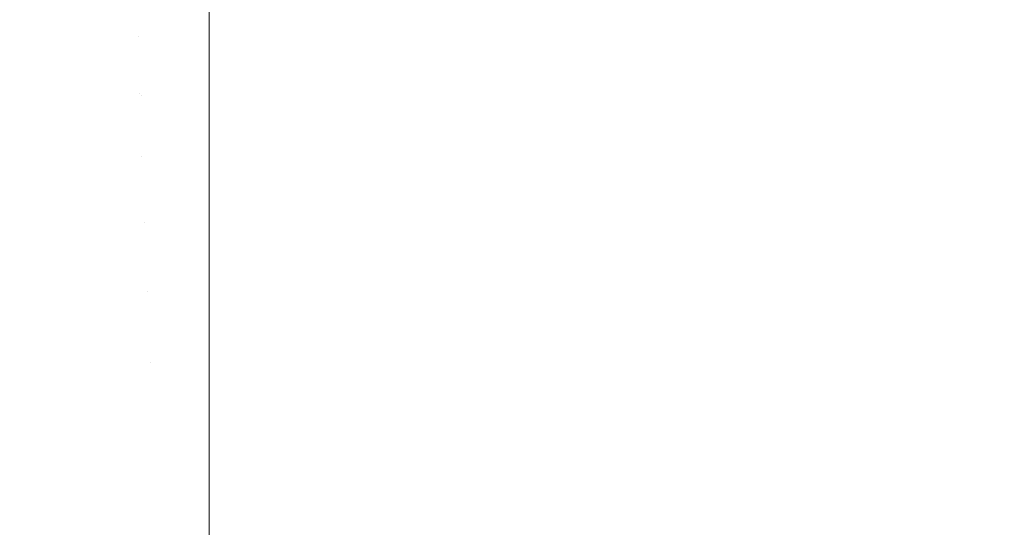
# Model space of a CAD drawing. Header units: centimetres. Extents: x -26 to 27.3, y -25.9 to -24.1.
# Tile 43 of 224: x -25.9262 to -25.8809, y -24.1062 to -24.0828. Entities that reach past the tile are written whole.
import ezdxf

# ---------------------------------------------------------------- set-up
doc = ezdxf.new("R2010")
doc.units = ezdxf.units.CM
doc.header["$LTSCALE"] = 2.54
doc.layers.add('Lucido design-1', color=7, linetype='Continuous')

# ---------------------------------------------------------------- blocks, each defined once
blk = doc.blocks.new('Gruppo-7-1')
at = {"color": 7, "linetype": 'Continuous', "lineweight": 9}
for points, invisible_edges in [([(-25.92747, -24.084024, 1182.387108), (-25.924151, -24.08366, 1182.387108), (-25.924381, -24.081029, 1182.383831), (-25.927815, -24.081405, 1182.383831)], 15), ([(-25.924151, -24.08366, 1182.387108), (-25.92082, -24.083442, 1182.387108), (-25.920935, -24.080803, 1182.383831), (-25.924381, -24.081029, 1182.383831)], 15), ([(-25.924176, -24.081238, 1181.661332), (-25.920832, -24.081025, 1181.661332), (-25.920723, -24.083597, 1181.658157), (-25.923958, -24.083804, 1181.658157)], 15), ([(-25.917482, -24.083286, 1182.387004), (-25.917482, -24.080728, 1182.383831), (-25.920935, -24.080803, 1182.383831), (-25.92082, -24.083442, 1182.387108)], 14), ([(-25.920723, -24.083597, 1181.658157), (-25.920832, -24.081025, 1181.661332), (-25.917482, -24.080954, 1181.661332), (-25.917482, -24.083289, 1181.658453)], 11), ([(-25.917482, -24.080728, 1182.383831), (-25.917482, -24.083286, 1182.387004), (27.182518, -24.083286, 1182.387004), (27.182518, -24.080728, 1182.383831)], 10), ([(-8.217482, -24.080954, 1181.661332), (-8.217482, -24.083289, 1181.658453), (-25.917482, -24.083289, 1181.658453), (-25.917482, -24.080954, 1181.661332)], 10), ([(-25.927508, -24.081593, 1181.661332), (-25.924176, -24.081238, 1181.661332), (-25.923958, -24.083804, 1181.658157), (-25.927181, -24.084147, 1181.658157)], 15), ([(-25.92082, -24.083442, 1182.387108), (-25.917482, -24.083369, 1182.387108), (-25.917482, -24.083286, 1182.387004)], 9), ([(-25.917482, -24.083289, 1181.658453), (-25.917482, -24.083529, 1181.658157), (-25.920723, -24.083597, 1181.658157)], 10), ([(27.182518, -24.083369, 1182.387108), (27.182518, -24.083286, 1182.387004), (-25.917482, -24.083286, 1182.387004), (-25.917482, -24.083369, 1182.387108)], 10), ([(-25.917482, -24.083529, 1181.658157), (-25.917482, -24.083289, 1181.658453), (-8.217482, -24.083289, 1181.658453), (-8.217482, -24.083529, 1181.658157)], 10), ([(-25.927107, -24.08678, 1182.390274), (-25.923909, -24.08643, 1182.390274), (-25.924151, -24.08366, 1182.387108), (-25.92747, -24.084024, 1182.387108)], 15), ([(-25.923909, -24.08643, 1182.390274), (-25.920698, -24.086219, 1182.390274), (-25.92082, -24.083442, 1182.387108), (-25.924151, -24.08366, 1182.387108)], 15), ([(-25.923958, -24.083804, 1181.658157), (-25.920723, -24.083597, 1181.658157), (-25.920608, -24.086295, 1181.655094), (-25.923729, -24.086494, 1181.655094)], 15), ([(-25.920698, -24.086219, 1182.390274), (-25.917482, -24.086149, 1182.390274), (-25.917482, -24.083369, 1182.387108), (-25.92082, -24.083442, 1182.387108)], 13), ([(-25.920608, -24.086295, 1181.655094), (-25.920723, -24.083597, 1181.658157), (-25.917482, -24.083529, 1181.658157), (-25.917482, -24.086162, 1181.655169)], 11), ([(27.182518, -24.086149, 1182.390274), (27.182518, -24.083369, 1182.387108), (-25.917482, -24.083369, 1182.387108), (-25.917482, -24.086149, 1182.390274)], 10), ([(-8.217482, -24.083529, 1181.658157), (-8.217482, -24.086162, 1181.655169), (-25.917482, -24.086162, 1181.655169), (-25.917482, -24.083529, 1181.658157)], 10), ([(-25.927181, -24.084147, 1181.658157), (-25.923958, -24.083804, 1181.658157), (-25.923729, -24.086494, 1181.655094), (-25.926838, -24.086825, 1181.655094)], 15), ([(-25.926727, -24.089669, 1182.393323), (-25.923655, -24.089333, 1182.393323), (-25.923909, -24.08643, 1182.390274), (-25.927107, -24.08678, 1182.390274)], 15), ([(-25.926838, -24.086825, 1181.655094), (-25.923729, -24.086494, 1181.655094), (-25.92349, -24.089303, 1181.652146), (-25.92648, -24.089622, 1181.652146)], 15), ([(-25.923655, -24.089333, 1182.393323), (-25.920571, -24.08913, 1182.393323), (-25.920698, -24.086219, 1182.390274), (-25.923909, -24.08643, 1182.390274)], 15), ([(-25.923729, -24.086494, 1181.655094), (-25.920608, -24.086295, 1181.655094), (-25.920489, -24.089112, 1181.652146), (-25.92349, -24.089303, 1181.652146)], 15), ([(-25.917482, -24.086161, 1182.390286), (-25.917482, -24.086149, 1182.390274), (-25.920698, -24.086219, 1182.390274)], 10), ([(-25.920698, -24.086219, 1182.390274), (-25.920571, -24.08913, 1182.393323), (-25.917482, -24.089063, 1182.393323), (-25.917482, -24.086161, 1182.390286)], 11), ([(-25.917482, -24.086162, 1181.655169), (-25.917482, -24.086228, 1181.655094), (-25.920608, -24.086295, 1181.655094)], 10), ([(-25.920608, -24.086295, 1181.655094), (-25.917482, -24.086228, 1181.655094), (-25.917482, -24.089048, 1181.652146), (-25.920489, -24.089112, 1181.652146)], 13), ([(-25.917482, -24.086149, 1182.390274), (-25.917482, -24.086161, 1182.390286), (27.182518, -24.086161, 1182.390286), (27.182518, -24.086149, 1182.390274)], 10), ([(27.182518, -24.089063, 1182.393323), (27.182518, -24.086161, 1182.390286), (-25.917482, -24.086161, 1182.390286), (-25.917482, -24.089063, 1182.393323)], 10), ([(-25.917482, -24.086228, 1181.655094), (-25.917482, -24.086162, 1181.655169), (-8.217482, -24.086162, 1181.655169), (-8.217482, -24.086228, 1181.655094)], 10), ([(-8.217482, -24.086228, 1181.655094), (-8.217482, -24.089048, 1181.652146), (-25.917482, -24.089048, 1181.652146), (-25.917482, -24.086228, 1181.655094)], 10), ([(-25.92339, -24.092364, 1182.39625), (-25.920439, -24.092171, 1182.39625), (-25.920571, -24.08913, 1182.393323), (-25.923655, -24.089333, 1182.393323)], 15), ([(-25.92349, -24.089303, 1181.652146), (-25.920489, -24.089112, 1181.652146), (-25.920364, -24.092044, 1181.649318), (-25.923241, -24.092227, 1181.649318)], 15), ([(-25.917482, -24.08918, 1182.393435), (-25.917482, -24.089063, 1182.393323), (-25.920571, -24.08913, 1182.393323)], 10), ([(-25.920571, -24.08913, 1182.393323), (-25.920439, -24.092171, 1182.39625), (-25.917482, -24.092106, 1182.39625), (-25.917482, -24.08918, 1182.393435)], 11), ([(-25.920489, -24.089112, 1181.652146), (-25.917482, -24.089048, 1181.652146), (-25.917482, -24.08918, 1181.652019)], 9), ([(-25.917482, -24.08918, 1181.652019), (-25.917482, -24.091983, 1181.649318), (-25.920364, -24.092044, 1181.649318), (-25.920489, -24.089112, 1181.652146)], 14), ([(-8.217482, -24.089048, 1181.652146), (-8.217482, -24.08918, 1181.652019), (-25.917482, -24.08918, 1181.652019), (-25.917482, -24.089048, 1181.652146)], 10), ([(-25.917482, -24.089063, 1182.393323), (-25.917482, -24.08918, 1182.393435), (27.182518, -24.08918, 1182.393435), (27.182518, -24.089063, 1182.393323)], 10), ([(27.182518, -24.092106, 1182.39625), (27.182518, -24.08918, 1182.393435), (-25.917482, -24.08918, 1182.393435), (-25.917482, -24.092106, 1182.39625)], 10), ([(-25.917482, -24.091983, 1181.649318), (-25.917482, -24.08918, 1181.652019), (-8.217482, -24.08918, 1181.652019), (-8.217482, -24.091983, 1181.649318)], 10), ([(-25.929454, -24.090067, 1181.652146), (-25.92648, -24.089622, 1181.652146), (-25.926107, -24.092533, 1181.649318), (-25.928958, -24.092959, 1181.649318)], 15), ([(-25.926329, -24.092686, 1182.39625), (-25.92339, -24.092364, 1182.39625), (-25.923655, -24.089333, 1182.393323), (-25.926727, -24.089669, 1182.393323)], 15), ([(-25.92648, -24.089622, 1181.652146), (-25.92349, -24.089303, 1181.652146), (-25.923241, -24.092227, 1181.649318), (-25.926107, -24.092533, 1181.649318)], 15), ([(-25.925916, -24.095826, 1182.399049), (-25.923114, -24.09552, 1182.399049), (-25.92339, -24.092364, 1182.39625), (-25.926329, -24.092686, 1182.39625)], 15), ([(-25.926107, -24.092533, 1181.649318), (-25.923241, -24.092227, 1181.649318), (-25.922983, -24.095261, 1181.646615), (-25.925721, -24.095552, 1181.646615)], 15), ([(-25.923114, -24.09552, 1182.399049), (-25.9203, -24.095335, 1182.399049), (-25.920439, -24.092171, 1182.39625), (-25.92339, -24.092364, 1182.39625)], 15), ([(-25.923241, -24.092227, 1181.649318), (-25.920364, -24.092044, 1181.649318), (-25.920235, -24.095086, 1181.646615), (-25.922983, -24.095261, 1181.646615)], 15), ([(-25.917482, -24.092333, 1182.39645), (-25.917482, -24.092106, 1182.39625), (-25.920439, -24.092171, 1182.39625)], 10), ([(-25.920439, -24.092171, 1182.39625), (-25.9203, -24.095335, 1182.399049), (-25.917482, -24.095274, 1182.399049), (-25.917482, -24.092333, 1182.39645)], 11), ([(-25.920364, -24.092044, 1181.649318), (-25.917482, -24.091983, 1181.649318), (-25.917482, -24.092335, 1181.649006)], 9), ([(-25.917482, -24.092335, 1181.649006), (-25.917482, -24.095027, 1181.646615), (-25.920235, -24.095086, 1181.646615), (-25.920364, -24.092044, 1181.649318)], 14), ([(-8.217482, -24.091983, 1181.649318), (-8.217482, -24.092335, 1181.649006), (-25.917482, -24.092335, 1181.649006), (-25.917482, -24.091983, 1181.649318)], 10), ([(-25.917482, -24.092106, 1182.39625), (-25.917482, -24.092333, 1182.39645), (27.182518, -24.092333, 1182.39645), (27.182518, -24.092106, 1182.39625)], 10), ([(27.182518, -24.095274, 1182.399049), (27.182518, -24.092333, 1182.39645), (-25.917482, -24.092333, 1182.39645), (-25.917482, -24.095274, 1182.399049)], 10), ([(-25.917482, -24.095027, 1181.646615), (-25.917482, -24.092335, 1181.649006), (-8.217482, -24.092335, 1181.649006), (-8.217482, -24.095027, 1181.646615)], 10), ([(-25.928702, -24.096255, 1182.399049), (-25.925916, -24.095826, 1182.399049), (-25.926329, -24.092686, 1182.39625), (-25.929252, -24.093136, 1182.39625)], 15), ([(-25.928958, -24.092959, 1181.649318), (-25.926107, -24.092533, 1181.649318), (-25.925721, -24.095552, 1181.646615), (-25.928444, -24.09596, 1181.646615)], 15), ([(-25.922983, -24.095261, 1181.646615), (-25.920235, -24.095086, 1181.646615), (-25.920101, -24.098232, 1181.64404), (-25.922716, -24.098398, 1181.64404)], 15), ([(-25.920235, -24.095086, 1181.646615), (-25.917482, -24.095027, 1181.646615), (-25.917482, -24.095617, 1181.646132)], 9), ([(-25.917482, -24.095617, 1181.646132), (-25.917482, -24.098176, 1181.64404), (-25.920101, -24.098232, 1181.64404), (-25.920235, -24.095086, 1181.646615)], 14), ([(-8.217482, -24.095027, 1181.646615), (-8.217482, -24.095617, 1181.646132), (-25.917482, -24.095617, 1181.646132), (-25.917482, -24.095027, 1181.646615)], 10), ([(-25.928444, -24.09596, 1181.646615), (-25.925721, -24.095552, 1181.646615), (-25.925321, -24.098676, 1181.64404), (-25.927911, -24.099064, 1181.64404)], 15), ([(-25.925489, -24.099068, 1182.4017), (-25.922829, -24.098776, 1182.4017), (-25.923114, -24.09552, 1182.399049), (-25.925916, -24.095826, 1182.399049)], 15), ([(-25.925721, -24.095552, 1181.646615), (-25.922983, -24.095261, 1181.646615), (-25.922716, -24.098398, 1181.64404), (-25.925321, -24.098676, 1181.64404)], 15), ([(-25.922829, -24.098776, 1182.4017), (-25.920158, -24.098601, 1182.4017), (-25.9203, -24.095335, 1182.399049), (-25.923114, -24.09552, 1182.399049)], 15), ([(-25.917482, -24.095614, 1182.399325), (-25.917482, -24.095274, 1182.399049), (-25.9203, -24.095335, 1182.399049)], 10), ([(-25.9203, -24.095335, 1182.399049), (-25.920158, -24.098601, 1182.4017), (-25.917482, -24.098543, 1182.4017), (-25.917482, -24.095614, 1182.399325)], 11), ([(-25.917482, -24.095274, 1182.399049), (-25.917482, -24.095614, 1182.399325), (27.182518, -24.095614, 1182.399325), (27.182518, -24.095274, 1182.399049)], 10), ([(-25.928135, -24.099475, 1182.4017), (-25.925489, -24.099068, 1182.4017), (-25.925916, -24.095826, 1182.399049), (-25.928702, -24.096255, 1182.399049)], 15), ([(27.182518, -24.098543, 1182.4017), (27.182518, -24.095614, 1182.399325), (-25.917482, -24.095614, 1182.399325), (-25.917482, -24.098543, 1182.4017)], 10), ([(-25.917482, -24.098176, 1181.64404), (-25.917482, -24.095617, 1181.646132), (-8.217482, -24.095617, 1181.646132), (-8.217482, -24.098176, 1181.64404)], 10), ([(-25.922716, -24.098398, 1181.64404), (-25.920101, -24.098232, 1181.64404), (-25.919961, -24.101525, 1181.641563), (-25.922436, -24.101683, 1181.641563)], 15), ([(-25.920101, -24.098232, 1181.64404), (-25.917482, -24.098176, 1181.64404), (-25.917482, -24.099022, 1181.643405)], 9), ([(-25.917482, -24.099022, 1181.643405), (-25.917482, -24.101472, 1181.641563), (-25.919961, -24.101525, 1181.641563), (-25.920101, -24.098232, 1181.64404)], 14), ([(-8.217482, -24.098176, 1181.64404), (-8.217482, -24.099022, 1181.643405), (-25.917482, -24.099022, 1181.643405), (-25.917482, -24.098176, 1181.64404)], 10), ([(-25.927911, -24.099064, 1181.64404), (-25.925321, -24.098676, 1181.64404), (-25.924902, -24.101946, 1181.641563), (-25.927354, -24.102313, 1181.641563)], 15), ([(-25.925321, -24.098676, 1181.64404), (-25.922716, -24.098398, 1181.64404), (-25.922436, -24.101683, 1181.641563), (-25.924902, -24.101946, 1181.641563)], 15), ([(-25.922672, -24.100564, 1182.403062), (-25.92008, -24.100394, 1182.403062), (-25.920158, -24.098601, 1182.4017), (-25.922829, -24.098776, 1182.4017)], 15), ([(-25.917482, -24.099015, 1182.402059), (-25.917482, -24.098543, 1182.4017), (-25.920158, -24.098601, 1182.4017)], 10), ([(-25.920158, -24.098601, 1182.4017), (-25.92008, -24.100394, 1182.403062), (-25.917482, -24.100338, 1182.403062), (-25.917482, -24.099015, 1182.402059)], 11), ([(-25.917482, -24.098543, 1182.4017), (-25.917482, -24.099015, 1182.402059), (27.182518, -24.099015, 1182.402059), (27.182518, -24.098543, 1182.4017)], 10), ([(-25.927823, -24.101242, 1182.403062), (-25.925255, -24.100847, 1182.403062), (-25.925489, -24.099068, 1182.4017), (-25.928135, -24.099475, 1182.4017)], 15), ([(-25.925255, -24.100847, 1182.403062), (-25.922672, -24.100564, 1182.403062), (-25.922829, -24.098776, 1182.4017), (-25.925489, -24.099068, 1182.4017)], 15), ([(27.182518, -24.100338, 1182.403062), (27.182518, -24.099015, 1182.402059), (-25.917482, -24.099015, 1182.402059), (-25.917482, -24.100338, 1182.403062)], 10), ([(-25.917482, -24.101472, 1181.641563), (-25.917482, -24.099022, 1181.643405), (-8.217482, -24.099022, 1181.643405), (-8.217482, -24.101472, 1181.641563)], 10), ([(-25.924804, -24.104276, 1182.405514), (-25.922371, -24.104009, 1182.405514), (-25.922672, -24.100564, 1182.403062), (-25.925255, -24.100847, 1182.403062)], 15), ([(-25.922371, -24.104009, 1182.405514), (-25.919929, -24.103849, 1182.405514), (-25.92008, -24.100394, 1182.403062), (-25.922672, -24.100564, 1182.403062)], 15), ([(-25.917482, -24.102542, 1182.404625), (-25.917482, -24.100338, 1182.403062), (-25.92008, -24.100394, 1182.403062), (-25.919929, -24.103849, 1182.405514)], 14), ([(-25.917482, -24.100338, 1182.403062), (-25.917482, -24.102542, 1182.404625), (27.182518, -24.102542, 1182.404625), (27.182518, -24.100338, 1182.403062)], 10), ([(-25.927222, -24.104648, 1182.405514), (-25.924804, -24.104276, 1182.405514), (-25.925255, -24.100847, 1182.403062), (-25.927823, -24.101242, 1182.403062)], 15), ([(-25.924902, -24.101946, 1181.641563), (-25.922436, -24.101683, 1181.641563), (-25.922153, -24.105013, 1181.639259), (-25.924477, -24.10526, 1181.639259)], 15), ([(-25.922436, -24.101683, 1181.641563), (-25.919961, -24.101525, 1181.641563), (-25.919819, -24.104864, 1181.639259), (-25.922153, -24.105013, 1181.639259)], 15), ([(-25.919961, -24.101525, 1181.641563), (-25.917482, -24.101472, 1181.641563), (-25.917482, -24.102541, 1181.640827)], 9), ([(-25.917482, -24.102541, 1181.640827), (-25.917482, -24.104814, 1181.639259), (-25.919819, -24.104864, 1181.639259), (-25.919961, -24.101525, 1181.641563)], 14), ([(-8.217482, -24.101472, 1181.641563), (-8.217482, -24.102541, 1181.640827), (-25.917482, -24.102541, 1181.640827), (-25.917482, -24.101472, 1181.641563)], 10), ([(-25.927354, -24.102313, 1181.641563), (-25.924902, -24.101946, 1181.641563), (-25.924477, -24.10526, 1181.639259), (-25.92679, -24.105606, 1181.639259)], 15), ([(-25.919929, -24.103849, 1182.405514), (-25.917482, -24.103796, 1182.405514), (-25.917482, -24.102542, 1182.404625)], 9), ([(-25.917482, -24.104814, 1181.639259), (-25.917482, -24.102541, 1181.640827), (-8.217482, -24.102541, 1181.640827), (-8.217482, -24.104814, 1181.639259)], 10), ([(27.182518, -24.103796, 1182.405514), (27.182518, -24.102542, 1182.404625), (-25.917482, -24.102542, 1182.404625), (-25.917482, -24.103796, 1182.405514)], 10), ([(-25.924338, -24.107809, 1182.40782), (-25.92206, -24.107559, 1182.40782), (-25.922371, -24.104009, 1182.405514), (-25.924804, -24.104276, 1182.405514)], 15), ([(-25.92206, -24.107559, 1182.40782), (-25.919773, -24.107409, 1182.40782), (-25.919929, -24.103849, 1182.405514), (-25.922371, -24.104009, 1182.405514)], 15), ([(-25.917482, -24.106169, 1182.407049), (-25.917482, -24.103796, 1182.405514), (-25.919929, -24.103849, 1182.405514), (-25.919773, -24.107409, 1182.40782)], 14), ([(-25.917482, -24.103796, 1182.405514), (-25.917482, -24.106169, 1182.407049), (27.182518, -24.106169, 1182.407049), (27.182518, -24.103796, 1182.405514)], 10), ([(-25.926604, -24.108157, 1182.40782), (-25.924338, -24.107809, 1182.40782), (-25.924804, -24.104276, 1182.405514), (-25.927222, -24.104648, 1182.405514)], 15), ([(-25.924477, -24.10526, 1181.639259), (-25.922153, -24.105013, 1181.639259), (-25.921862, -24.10843, 1181.637095), (-25.924042, -24.108662, 1181.637095)], 15), ([(-25.922153, -24.105013, 1181.639259), (-25.919819, -24.104864, 1181.639259), (-25.919674, -24.10829, 1181.637095), (-25.921862, -24.10843, 1181.637095)], 15), ([(-25.919819, -24.104864, 1181.639259), (-25.917482, -24.104814, 1181.639259), (-25.917482, -24.106169, 1181.638405)], 9), ([(-25.917482, -24.106169, 1181.638405), (-25.917482, -24.108243, 1181.637095), (-25.919674, -24.10829, 1181.637095), (-25.919819, -24.104864, 1181.639259)], 14), ([(-8.217482, -24.104814, 1181.639259), (-8.217482, -24.106169, 1181.638405), (-25.917482, -24.106169, 1181.638405), (-25.917482, -24.104814, 1181.639259)], 10), ([(-25.92679, -24.105606, 1181.639259), (-25.924477, -24.10526, 1181.639259), (-25.924042, -24.108662, 1181.637095), (-25.92621, -24.108986, 1181.637095)], 15), ([(-25.917482, -24.108243, 1181.637095), (-25.917482, -24.106169, 1181.638405), (-8.217482, -24.106169, 1181.638405), (-8.217482, -24.108243, 1181.637095)], 10)]:
    blk.add_3dface(points, dxfattribs=dict(at, invisible_edges=invisible_edges))

msp = doc.modelspace()

# ---------------------------------------------------------------- block references
at = {"layer": 'Lucido design-1', "color": 7}
msp.add_blockref('Gruppo-7-1', (0, 0), dxfattribs=at)

doc.saveas('drawing.dxf')
